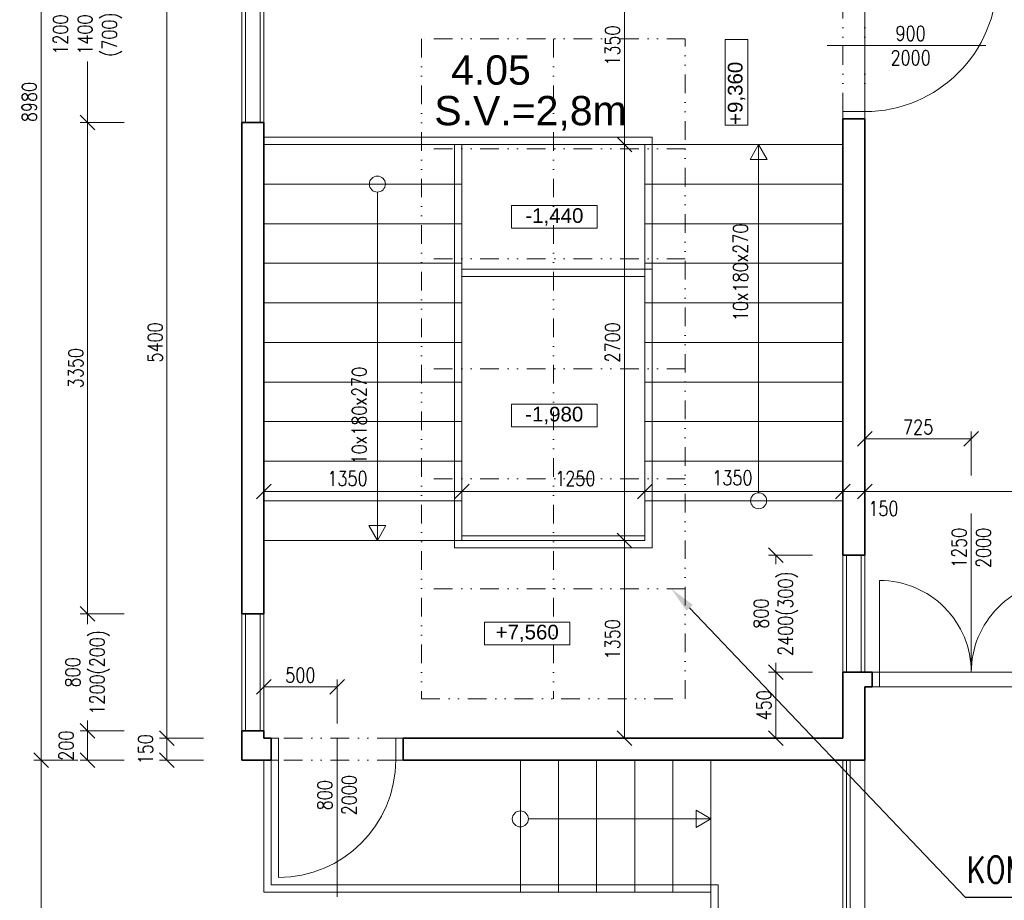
# Model space of a CAD drawing. Header units: millimetres. Extents: x -485339 to 350584, y -1189936 to 0.
# Tile 228 of 256: x -76119 to -69405, y -723233 to -717226. Entities that reach past the tile are written whole.
import ezdxf
from ezdxf import colors
from ezdxf.entities.mleader import LeaderData, LeaderLine
from ezdxf.math import Vec2, Vec3

# ---------------------------------------------------------------- set-up
doc = ezdxf.new("R2010")
doc.units = ezdxf.units.MM
doc.header["$LTSCALE"] = 10
doc.linetypes.add('DASHDOT', pattern=[25.4, 12.7, -6.35, 0, -6.35])
doc.linetypes.add('DĚLICÍ2', pattern=[15.875, 6.35, -3.175, 0, -3.175, 0, -3.175])
doc.layers.get('Defpoints').update_dxf_attribs({"color": 201})
for name, color, linetype, lineweight, true_color in [('BOUR_DVEŘE', 7, 'Continuous', 18, 0xdba400), ('BOUR_OBV.PLÁŠT', 7, 'Continuous', 18, 0xdba400), ('BOUR_OKNA', 7, 'Continuous', 18, 0xdba400), ('BOURÁNÍ_POPIS', 7, 'Continuous', 18, 0xdba400)]:
    doc.layers.add(name, color=color, linetype=linetype, lineweight=lineweight, true_color=true_color)
for name, color, linetype, lineweight in [('St__otvory_dveře', 40, 'Continuous', 18), ('St_ker_obklad', 250, 'DASHDOT', 35), ('St_kóty', 132, 'Continuous', 18), ('St_otvory_okna', 40, 'Continuous', 18), ('St_plocha_místnosti', 250, 'Continuous', 18), ('St_popis', 250, 'Continuous', 18), ('St_popis_otvory', 40, 'Continuous', 18), ('St_čáry_obrys', 5, 'Continuous', 35), ('St_čáry_osy', 250, 'DASHDOT', 18), ('St_čáry_plné', 250, 'Continuous', 18)]:
    doc.layers.add(name, color=color, linetype=linetype, lineweight=lineweight)
doc.layers.add('St_plocha_místn', color=140, linetype='Continuous', lineweight=18, plot=False)
doc.styles.add('1_50', font='arial.ttf', dxfattribs={"height": 100})
doc.styles.add('Andy', font='arial.ttf')
doc.styles.get("Standard").update_dxf_attribs({"font": 'simplex.shx', "width": 0.8})
doc.linetypes.add('ZIGZAG', pattern='A,0.00254,-5.08,[131,ltypeshp.shx,S=5.08,R=0,X=-5.08,Y=0],-10.16,[131,ltypeshp.shx,S=5.08,R=180,X=5.08,Y=0],-5.08', length=20.32254)
doc.dimstyles.new('stavebníM100', dxfattribs={"dimtxt": 165, "dimasz": 170, "dimexe": 150, "dimexo": 100, "dimgap": 30, "dimtad": 1, "dimdec": 0, "dimtxsty": 'Standard', "dimblk": 'OBLIQUE', "dimcen": -2.5, "dimdle": 150, "dimclrd": 256, "dimclre": 256, "dimclrt": 256, "dimadec": 4, "dimazin": 0, "dimtfac": 1, "dimtdec": 0, "dimtmove": 2, "dimatfit": 3, "dimldrblk": 'OBLIQUE', "dimfxl": 400, "dimfxlon": 1, "dimlwd": -1, "dimlwe": -1, "dimarcsym": 0})
doc.dimstyles.new('stavebníM50 vnitřní', dxfattribs={"dimtxt": 100, "dimasz": 100, "dimexe": 50, "dimexo": 100, "dimgap": 30, "dimtad": 1, "dimdec": 0, "dimtxsty": 'Standard', "dimblk": 'OBLIQUE', "dimcen": 2.5, "dimclrd": 256, "dimclre": 256, "dimclrt": 256, "dimadec": 0, "dimazin": 0, "dimtfac": 1, "dimtdec": 0, "dimtmove": 2, "dimatfit": 2, "dimldrblk": 'OBLIQUE', "dimfxl": 250, "dimfxlon": 1, "dimlwd": -1, "dimlwe": -1, "dimarcsym": 0})

# ---------------------------------------------------------------- blocks, each defined once
blk = doc.blocks.new('G$CCBB459BE')
at = {"layer": 'St__otvory_dveře', "color": 0, "ltscale": 2}
for points in [[(50, 100.8), (50, 725.8)], [(1300, 100.8), (1300, 725.8)]]:
    blk.add_lwpolyline(points, dxfattribs=at)
at = {"layer": 'St__otvory_dveře', "ltscale": 2}
for points in [[(50, 100), (0, 100), (0, 0), (50, 0)], [(1350, 100.8), (1300, 100.8), (1300, 0.8), (1350, 0.8)]]:
    blk.add_lwpolyline(points, close=True, dxfattribs=at)
at = {"layer": 'St__otvory_dveře', "linetype": 'DĚLICÍ2', "ltscale": 2}
for points in [[(50, 100), (1300, 100.8)], [(50, 0), (1300, 0.8)]]:
    blk.add_lwpolyline(points, dxfattribs=at)
at = {"layer": 'St__otvory_dveře', "color": 0, "ltscale": 2}
for centre, start, end in [((50, 100.8), 359.96305, 90), ((1300, 100.8), 90, 180.03695)]:
    blk.add_arc(centre, 625, start, end, dxfattribs=at)
blk = doc.blocks.new('G$CD8DE4D11')
at = {"layer": 'St__otvory_dveře', "ltscale": 2}
for points in [[(-150, -50), (-150, 0), (0, 0), (0, -50)], [(-150.8, -1000), (-150.8, -950), (-0.8, -950), (-0.8, -1000)]]:
    blk.add_lwpolyline(points, close=True, dxfattribs=at)
at = {"layer": 'St__otvory_dveře', "linetype": 'DĚLICÍ2', "ltscale": 2}
for points in [[(-150, -50), (-150.8, -950)], [(0, -50), (-0.8, -950)]]:
    blk.add_lwpolyline(points, dxfattribs=at)
at = {"layer": 'St__otvory_dveře', "color": 0, "ltscale": 2}
blk.add_lwpolyline([(-150.8, -950), (-1050.8, -950)], dxfattribs=at)
blk.add_arc((-150.8, -950), 900, 90, 180, dxfattribs=at)
blk = doc.blocks.new('G$CD3821618')
at = {"layer": 'St__otvory_dveře', "ltscale": 2}
for points in [[(-150, -50), (-150, 0), (0, 0), (0, -50)], [(-150.8, -900), (-150.8, -850), (-0.8, -850), (-0.8, -900)]]:
    blk.add_lwpolyline(points, close=True, dxfattribs=at)
at = {"layer": 'St__otvory_dveře', "linetype": 'DĚLICÍ2', "ltscale": 2}
for points in [[(-150, -50), (-150.8, -850)], [(0, -50), (-0.8, -850)]]:
    blk.add_lwpolyline(points, dxfattribs=at)
at = {"layer": 'St__otvory_dveře', "ltscale": 2}
blk.add_lwpolyline([(-150.8, -850), (-950.8, -850)], dxfattribs=at)
blk.add_arc((-150.8, -850), 800, 90, 180, dxfattribs=at)
blk = doc.blocks.new('G$C94846F24')
at = {"layer": 'St_čáry_osy', "color": 0, "linetype": 'ByBlock', "ltscale": 2}
blk.add_lwpolyline([(-900, -4500), (900, -4500), (900, 0), (-900, 0)], close=True, dxfattribs=at)
at = {"layer": 'St_čáry_osy', "color": 0, "linetype": 'ByBlock', "lineweight": -2, "ltscale": 2}
for points in [[(0, 0), (0, -4500)], [(900, -750), (-900, -750)], [(900, -1500), (-900, -1500)], [(900, -2250), (-900, -2250)], [(900, -3000), (-900, -3000)], [(900, -3750), (-900, -3750)]]:
    blk.add_lwpolyline(points, dxfattribs=at)
blk = doc.blocks.new('_OBLIQUE')
at = {"color": 0, "linetype": 'ByBlock'}
blk.add_line((-0.5, -0.5), (0.5, 0.5), dxfattribs=at)
blk = doc.blocks.new('*D5319')
at = {"layer": 'Defpoints', "color": 0}
for p in [(-74579.9, -716727.8), (-75656.6, -717927.8), (-74604.9, -717927.8)]:
    blk.add_point(p, dxfattribs=at)
at = {"layer": 'St_kóty'}
for p, q in [((-75406.6, -716727.8), (-75706.6, -716727.8)), ((-75656.6, -716727.8), (-75656.6, -717143.5)), ((-75656.6, -717927.8), (-75656.6, -717512)), ((-75406.6, -717927.8), (-75706.6, -717927.8))]:
    blk.add_line(p, q, dxfattribs=at)
at = {"layer": 'St_kóty', "linetype": 'ByBlock', "xscale": 100, "yscale": 100, "zscale": 100}
for p, rotation in [((-75656.6, -716727.8), 90), ((-75656.6, -717927.8), 270)]:
    blk.add_blockref('_OBLIQUE', p, dxfattribs=dict(at, rotation=rotation))
at = {"layer": 'St_kóty', "insert": (-75656.6, -717327.8), "char_height": 100, "attachment_point": 5, "rotation": 90}
blk.add_mtext('1200\\P1400\\P(700)', dxfattribs=at)
blk = doc.blocks.new('*D5320')
at = {"layer": 'Defpoints', "color": 0}
for p in [(-74604.9, -717927.8), (-75656.6, -721278.2), (-74604.9, -721278.2)]:
    blk.add_point(p, dxfattribs=at)
at = {"layer": 'St_kóty'}
for p, q in [((-75406.6, -717927.8), (-75706.6, -717927.8)), ((-75656.6, -717927.8), (-75656.6, -721278.2)), ((-75406.6, -721278.2), (-75706.6, -721278.2))]:
    blk.add_line(p, q, dxfattribs=at)
at = {"layer": 'St_kóty', "linetype": 'ByBlock', "xscale": 100, "yscale": 100, "zscale": 100}
for p, rotation in [((-75656.6, -717927.8), 90), ((-75656.6, -721278.2), 270)]:
    blk.add_blockref('_OBLIQUE', p, dxfattribs=dict(at, rotation=rotation))
at = {"layer": 'St_kóty', "insert": (-75736.6, -719603), "char_height": 100, "attachment_point": 5, "rotation": 90}
blk.add_mtext('3350', dxfattribs=at)
blk = doc.blocks.new('*D5321')
at = {"layer": 'Defpoints', "color": 0}
for p in [(-74604.9, -721278.2), (-75656.6, -722078.2), (-74604.9, -722078.2)]:
    blk.add_point(p, dxfattribs=at)
at = {"layer": 'St_kóty'}
for p, q in [((-75406.6, -721278.2), (-75706.6, -721278.2)), ((-75656.6, -721278.2), (-75656.6, -721349.2)), ((-75656.6, -722078.2), (-75656.6, -722007.2)), ((-75406.6, -722078.2), (-75706.6, -722078.2))]:
    blk.add_line(p, q, dxfattribs=at)
at = {"layer": 'St_kóty', "linetype": 'ByBlock', "xscale": 100, "yscale": 100, "zscale": 100}
for p, rotation in [((-75656.6, -721278.2), 90), ((-75656.6, -722078.2), 270)]:
    blk.add_blockref('_OBLIQUE', p, dxfattribs=dict(at, rotation=rotation))
at = {"layer": 'St_kóty', "insert": (-75656.6, -721678.2), "char_height": 100, "attachment_point": 5, "rotation": 90}
blk.add_mtext('800\\P1200(200)', dxfattribs=at)
blk = doc.blocks.new('*D5322')
at = {"layer": 'Defpoints', "color": 0}
for p in [(-74604.9, -722078.2), (-75656.6, -722277.8), (-74604.9, -722277.8)]:
    blk.add_point(p, dxfattribs=at)
at = {"layer": 'St_kóty'}
for p, q in [((-75406.6, -722078.2), (-75706.6, -722078.2)), ((-75656.6, -722078.2), (-75656.6, -722277.8)), ((-75406.6, -722277.8), (-75706.6, -722277.8))]:
    blk.add_line(p, q, dxfattribs=at)
at = {"layer": 'St_kóty', "linetype": 'ByBlock', "xscale": 100, "yscale": 100, "zscale": 100}
for p, rotation in [((-75656.6, -722078.2), 90), ((-75656.6, -722277.8), 270)]:
    blk.add_blockref('_OBLIQUE', p, dxfattribs=dict(at, rotation=rotation))
at = {"layer": 'St_kóty', "insert": (-75801.6, -722178), "char_height": 100, "attachment_point": 5, "rotation": 90}
blk.add_mtext('200', dxfattribs=at)
blk = doc.blocks.new('*D5328')
at = {"layer": 'Defpoints', "color": 0}
for p in [(-74604.9, -716727.8), (-75115.5, -722127.8), (-74454.9, -722127.8)]:
    blk.add_point(p, dxfattribs=at)
at = {"layer": 'St_kóty'}
for p, q in [((-74865.5, -716727.8), (-75165.5, -716727.8)), ((-75115.5, -716727.8), (-75115.5, -722127.8)), ((-74865.5, -722127.8), (-75165.5, -722127.8))]:
    blk.add_line(p, q, dxfattribs=at)
at = {"layer": 'St_kóty', "linetype": 'ByBlock', "xscale": 100, "yscale": 100, "zscale": 100}
for p, rotation in [((-75115.5, -716727.8), 90), ((-75115.5, -722127.8), 270)]:
    blk.add_blockref('_OBLIQUE', p, dxfattribs=dict(at, rotation=rotation))
at = {"layer": 'St_kóty', "insert": (-75195.5, -719427.8), "char_height": 100, "attachment_point": 5, "rotation": 90}
blk.add_mtext('5400', dxfattribs=at)
blk = doc.blocks.new('*D5329')
at = {"layer": 'Defpoints', "color": 0}
for p in [(-74454.9, -722127.8), (-75115.5, -722277.8), (-74604.9, -722277.8)]:
    blk.add_point(p, dxfattribs=at)
at = {"layer": 'St_kóty'}
for p, q in [((-74865.5, -722127.8), (-75165.5, -722127.8)), ((-75115.5, -722127.8), (-75115.5, -722277.8)), ((-74865.5, -722277.8), (-75165.5, -722277.8))]:
    blk.add_line(p, q, dxfattribs=at)
at = {"layer": 'St_kóty', "linetype": 'ByBlock', "xscale": 100, "yscale": 100, "zscale": 100}
for p, rotation in [((-75115.5, -722127.8), 90), ((-75115.5, -722277.8), 270)]:
    blk.add_blockref('_OBLIQUE', p, dxfattribs=dict(at, rotation=rotation))
at = {"layer": 'St_kóty', "insert": (-75260.5, -722202.8), "char_height": 100, "attachment_point": 5, "rotation": 90}
blk.add_mtext('150', dxfattribs=at)
blk = doc.blocks.new('*D5330')
at = {"layer": 'Defpoints', "color": 0}
for p in [(-74604.9, -713297.8), (-75973, -722277.8), (-74604.9, -722277.8)]:
    blk.add_point(p, dxfattribs=at)
at = {"layer": 'St_kóty'}
for p, q in [((-75723, -713297.8), (-76023, -713297.8)), ((-75973, -713297.8), (-75973, -722277.8)), ((-75723, -722277.8), (-76023, -722277.8))]:
    blk.add_line(p, q, dxfattribs=at)
at = {"layer": 'St_kóty', "linetype": 'ByBlock', "xscale": 100, "yscale": 100, "zscale": 100}
for p, rotation in [((-75973, -713297.8), 90), ((-75973, -722277.8), 270)]:
    blk.add_blockref('_OBLIQUE', p, dxfattribs=dict(at, rotation=rotation))
at = {"layer": 'St_kóty', "insert": (-76053, -717787.8), "char_height": 100, "attachment_point": 5, "rotation": 90}
blk.add_mtext('8980', dxfattribs=at)
blk = doc.blocks.new('*D5332')
at = {"layer": 'Defpoints', "color": 0}
for p in [(-70963.6, -720877.8), (-70212.1, -720877.8), (-70212.1, -721677.8)]:
    blk.add_point(p, dxfattribs=at)
at = {"layer": 'St_kóty'}
for p, q in [((-70713.6, -720877.8), (-71013.6, -720877.8)), ((-70963.6, -720877.8), (-70963.6, -720941.1)), ((-70963.6, -721677.8), (-70963.6, -721614.4)), ((-70713.6, -721677.8), (-71013.6, -721677.8))]:
    blk.add_line(p, q, dxfattribs=at)
at = {"layer": 'St_kóty', "linetype": 'ByBlock', "xscale": 100, "yscale": 100, "zscale": 100}
for p, rotation in [((-70963.6, -720877.8), 90), ((-70963.6, -721677.8), 270)]:
    blk.add_blockref('_OBLIQUE', p, dxfattribs=dict(at, rotation=rotation))
at = {"layer": 'St_kóty', "insert": (-70963.6, -721277.8), "char_height": 100, "attachment_point": 5, "rotation": 90}
blk.add_mtext('800\\P2400(300)', dxfattribs=at)
blk = doc.blocks.new('*D5333')
at = {"layer": 'Defpoints', "color": 0}
for p in [(-70504.9, -721677.8), (-70963.6, -722127.8), (-70504.9, -722127.8)]:
    blk.add_point(p, dxfattribs=at)
at = {"layer": 'St_kóty'}
for p, q in [((-70713.6, -721677.8), (-71013.6, -721677.8)), ((-70963.6, -721677.8), (-70963.6, -722127.8)), ((-70713.6, -722127.8), (-71013.6, -722127.8))]:
    blk.add_line(p, q, dxfattribs=at)
at = {"layer": 'St_kóty', "linetype": 'ByBlock', "xscale": 100, "yscale": 100, "zscale": 100}
for p, rotation in [((-70963.6, -721677.8), 90), ((-70963.6, -722127.8), 270)]:
    blk.add_blockref('_OBLIQUE', p, dxfattribs=dict(at, rotation=rotation))
at = {"layer": 'St_kóty', "insert": (-71043.6, -721902.8), "char_height": 100, "attachment_point": 5, "rotation": 90}
blk.add_mtext('450', dxfattribs=at)
blk = doc.blocks.new('*D5340')
at = {"layer": 'Defpoints', "color": 0}
for p in [(-73104.9, -720443.8), (-73104.9, -720777.8), (-74454.9, -722127.8)]:
    blk.add_point(p, dxfattribs=at)
at = {"layer": 'St_kóty'}
for p, q in [((-74454.9, -720693.8), (-74454.9, -720393.8)), ((-74454.9, -720443.8), (-73104.9, -720443.8)), ((-73104.9, -720677.8), (-73104.9, -720393.8))]:
    blk.add_line(p, q, dxfattribs=at)
at = {"layer": 'St_kóty', "linetype": 'ByBlock', "xscale": 100, "yscale": 100, "zscale": 100, "rotation": 180}
blk.add_blockref('_OBLIQUE', (-74454.9, -720443.8), dxfattribs=at)
at = {"layer": 'St_kóty', "linetype": 'ByBlock', "xscale": 100, "yscale": 100, "zscale": 100}
blk.add_blockref('_OBLIQUE', (-73104.9, -720443.8), dxfattribs=at)
at = {"layer": 'St_kóty', "insert": (-73883.6, -720355.1), "char_height": 100, "attachment_point": 5}
blk.add_mtext('1350', dxfattribs=at)
blk = doc.blocks.new('*D5341')
at = {"layer": 'Defpoints', "color": 0}
for p in [(-71854.9, -720443.8), (-73104.9, -720777.8), (-71854.9, -720747.8)]:
    blk.add_point(p, dxfattribs=at)
at = {"layer": 'St_kóty'}
for p, q in [((-73104.9, -720677.8), (-73104.9, -720393.8)), ((-73104.9, -720443.8), (-71854.9, -720443.8)), ((-71854.9, -720647.8), (-71854.9, -720393.8))]:
    blk.add_line(p, q, dxfattribs=at)
at = {"layer": 'St_kóty', "linetype": 'ByBlock', "xscale": 100, "yscale": 100, "zscale": 100, "rotation": 180}
blk.add_blockref('_OBLIQUE', (-73104.9, -720443.8), dxfattribs=at)
at = {"layer": 'St_kóty', "linetype": 'ByBlock', "xscale": 100, "yscale": 100, "zscale": 100}
blk.add_blockref('_OBLIQUE', (-71854.9, -720443.8), dxfattribs=at)
at = {"layer": 'St_kóty', "insert": (-72330.2, -720355.2), "char_height": 100, "attachment_point": 5}
blk.add_mtext('1250', dxfattribs=at)
blk = doc.blocks.new('*D5342')
at = {"layer": 'Defpoints', "color": 0}
for p in [(-70504.9, -720443.8), (-71854.9, -720747.8), (-70504.9, -720877.8)]:
    blk.add_point(p, dxfattribs=at)
at = {"layer": 'St_kóty'}
for p, q in [((-71854.9, -720647.8), (-71854.9, -720393.8)), ((-71854.9, -720443.8), (-70504.9, -720443.8)), ((-70504.9, -720693.8), (-70504.9, -720393.8))]:
    blk.add_line(p, q, dxfattribs=at)
at = {"layer": 'St_kóty', "linetype": 'ByBlock', "xscale": 100, "yscale": 100, "zscale": 100, "rotation": 180}
blk.add_blockref('_OBLIQUE', (-71854.9, -720443.8), dxfattribs=at)
at = {"layer": 'St_kóty', "linetype": 'ByBlock', "xscale": 100, "yscale": 100, "zscale": 100}
blk.add_blockref('_OBLIQUE', (-70504.9, -720443.8), dxfattribs=at)
at = {"layer": 'St_kóty', "insert": (-71258.9, -720350.8), "char_height": 100, "attachment_point": 5}
blk.add_mtext('1350', dxfattribs=at)
blk = doc.blocks.new('*D5343')
at = {"layer": 'Defpoints', "color": 0}
for p in [(-72004.9, -720777.8), (-71995.6, -720777.8), (-72004.9, -722127.8)]:
    blk.add_point(p, dxfattribs=at)
at = {"layer": 'St_kóty'}
for p, q in [((-71995.6, -720777.8), (-71945.6, -720777.8)), ((-71995.6, -722127.8), (-71995.6, -720777.8)), ((-71995.6, -722127.8), (-71945.6, -722127.8))]:
    blk.add_line(p, q, dxfattribs=at)
at = {"layer": 'St_kóty', "linetype": 'ByBlock', "xscale": 100, "yscale": 100, "zscale": 100}
for p, rotation in [((-71995.6, -720777.8), 90), ((-71995.6, -722127.8), 270)]:
    blk.add_blockref('_OBLIQUE', p, dxfattribs=dict(at, rotation=rotation))
at = {"layer": 'St_kóty', "insert": (-72075.6, -721452.8), "char_height": 100, "attachment_point": 5, "rotation": 90}
blk.add_mtext('1350', dxfattribs=at)
blk = doc.blocks.new('*D5344')
at = {"layer": 'Defpoints', "color": 0}
for p in [(-71995.6, -718077.8), (-71854.9, -718077.8), (-72004.9, -720777.8)]:
    blk.add_point(p, dxfattribs=at)
at = {"layer": 'St_kóty'}
for p, q in [((-71954.9, -718077.8), (-72045.6, -718077.8)), ((-71995.6, -720777.8), (-71995.6, -718077.8)), ((-71995.6, -720777.8), (-71945.6, -720777.8))]:
    blk.add_line(p, q, dxfattribs=at)
at = {"layer": 'St_kóty', "linetype": 'ByBlock', "xscale": 100, "yscale": 100, "zscale": 100}
for p, rotation in [((-71995.6, -718077.8), 90), ((-71995.6, -720777.8), 270)]:
    blk.add_blockref('_OBLIQUE', p, dxfattribs=dict(at, rotation=rotation))
at = {"layer": 'St_kóty', "insert": (-72075.6, -719427.8), "char_height": 100, "attachment_point": 5, "rotation": 90}
blk.add_mtext('2700', dxfattribs=at)
blk = doc.blocks.new('*D5345')
at = {"layer": 'Defpoints', "color": 0}
for p in [(-71995.6, -716727.8), (-71854.9, -716727.8), (-71854.9, -718077.8)]:
    blk.add_point(p, dxfattribs=at)
at = {"layer": 'St_kóty'}
for p, q in [((-71954.9, -716727.8), (-72045.6, -716727.8)), ((-71995.6, -718077.8), (-71995.6, -716727.8)), ((-71954.9, -718077.8), (-72045.6, -718077.8))]:
    blk.add_line(p, q, dxfattribs=at)
at = {"layer": 'St_kóty', "linetype": 'ByBlock', "xscale": 100, "yscale": 100, "zscale": 100}
for p, rotation in [((-71995.6, -716727.8), 90), ((-71995.6, -718077.8), 270)]:
    blk.add_blockref('_OBLIQUE', p, dxfattribs=dict(at, rotation=rotation))
at = {"layer": 'St_kóty', "insert": (-72075.6, -717402.8), "char_height": 100, "attachment_point": 5, "rotation": 90}
blk.add_mtext('1350', dxfattribs=at)
blk = doc.blocks.new('*D5354')
at = {"layer": 'Defpoints', "color": 0}
for p in [(-70504.9, -720237.8), (-70354.9, -720237.8), (-70354.9, -720443.8)]:
    blk.add_point(p, dxfattribs=at)
at = {"layer": 'St_kóty'}
for p, q in [((-70504.9, -720337.8), (-70504.9, -720493.8)), ((-70354.9, -720337.8), (-70354.9, -720493.8)), ((-70504.9, -720443.8), (-70354.9, -720443.8))]:
    blk.add_line(p, q, dxfattribs=at)
at = {"layer": 'St_kóty', "linetype": 'ByBlock', "xscale": 100, "yscale": 100, "zscale": 100, "rotation": 180}
blk.add_blockref('_OBLIQUE', (-70504.9, -720443.8), dxfattribs=at)
at = {"layer": 'St_kóty', "linetype": 'ByBlock', "xscale": 100, "yscale": 100, "zscale": 100}
blk.add_blockref('_OBLIQUE', (-70354.9, -720443.8), dxfattribs=at)
at = {"layer": 'St_kóty', "insert": (-70229.2, -720559.9), "char_height": 100, "attachment_point": 5}
blk.add_mtext('150', dxfattribs=at)
blk = doc.blocks.new('*D5355')
at = {"layer": 'Defpoints', "color": 0}
for p in [(-70354.9, -720237.8), (-66124.9, -720443.8), (-66124.9, -721677.8)]:
    blk.add_point(p, dxfattribs=at)
at = {"layer": 'St_kóty'}
for p, q in [((-70354.9, -720337.8), (-70354.9, -720493.8)), ((-70354.9, -720443.8), (-66124.9, -720443.8)), ((-66124.9, -720693.8), (-66124.9, -720393.8))]:
    blk.add_line(p, q, dxfattribs=at)
at = {"layer": 'St_kóty', "linetype": 'ByBlock', "xscale": 100, "yscale": 100, "zscale": 100, "rotation": 180}
blk.add_blockref('_OBLIQUE', (-70354.9, -720443.8), dxfattribs=at)
at = {"layer": 'St_kóty', "linetype": 'ByBlock', "xscale": 100, "yscale": 100, "zscale": 100}
blk.add_blockref('_OBLIQUE', (-66124.9, -720443.8), dxfattribs=at)
at = {"layer": 'St_kóty', "insert": (-68239.9, -720363.8), "char_height": 100, "attachment_point": 5}
blk.add_mtext('4230', dxfattribs=at)
blk = doc.blocks.new('*D5362')
at = {"layer": 'Defpoints', "color": 0}
for p in [(-59875.3, 0), (-59875.3, -727049.1), (-70354.9, -727117.8)]:
    blk.add_point(p, dxfattribs=at)
at = {"layer": 'St_kóty'}
for p, q in [((-59875.3, -726799.1), (-59875.3, -727099.1)), ((-70354.9, -727049.1), (-70354.9, -726999.1)), ((-70354.9, -727049.1), (-59875.3, -727049.1))]:
    blk.add_line(p, q, dxfattribs=at)
at = {"layer": 'St_kóty', "linetype": 'ByBlock', "xscale": 100, "yscale": 100, "zscale": 100, "rotation": 180}
blk.add_blockref('_OBLIQUE', (-70354.9, -727049.1), dxfattribs=at)
at = {"layer": 'St_kóty', "linetype": 'ByBlock', "xscale": 100, "yscale": 100, "zscale": 100}
blk.add_blockref('_OBLIQUE', (-59875.3, -727049.1), dxfattribs=at)
at = {"layer": 'St_kóty', "insert": (-65115.1, -726969.1), "char_height": 100, "attachment_point": 5}
blk.add_mtext('10480', dxfattribs=at)
blk = doc.blocks.new('*D5379')
at = {"layer": 'Defpoints', "color": 0}
for p in [(-69629.9, -720084.8), (-70354.9, -720877.8), (-69629.9, -721114.8)]:
    blk.add_point(p, dxfattribs=at)
at = {"layer": 'St_kóty'}
for p, q in [((-70354.9, -720334.8), (-70354.9, -720034.8)), ((-69629.9, -720334.8), (-69629.9, -720034.8)), ((-70354.9, -720084.8), (-69629.9, -720084.8))]:
    blk.add_line(p, q, dxfattribs=at)
at = {"layer": 'St_kóty', "linetype": 'ByBlock', "xscale": 100, "yscale": 100, "zscale": 100, "rotation": 180}
blk.add_blockref('_OBLIQUE', (-70354.9, -720084.8), dxfattribs=at)
at = {"layer": 'St_kóty', "linetype": 'ByBlock', "xscale": 100, "yscale": 100, "zscale": 100}
blk.add_blockref('_OBLIQUE', (-69629.9, -720084.8), dxfattribs=at)
at = {"layer": 'St_kóty', "insert": (-69992.4, -720004.8), "char_height": 100, "attachment_point": 5}
blk.add_mtext('725', dxfattribs=at)
blk = doc.blocks.new('*D5380')
at = {"layer": 'Defpoints', "color": 0}
for p in [(-75973, -722277.8), (-70504.9, -722277.8), (-70504.9, -731957.8)]:
    blk.add_point(p, dxfattribs=at)
at = {"layer": 'St_kóty'}
for p, q in [((-75723, -722277.8), (-76023, -722277.8)), ((-75973, -731957.8), (-75973, -722277.8)), ((-75723, -731957.8), (-76023, -731957.8))]:
    blk.add_line(p, q, dxfattribs=at)
at = {"layer": 'St_kóty', "linetype": 'ByBlock', "xscale": 100, "yscale": 100, "zscale": 100}
for p, rotation in [((-75973, -722277.8), 90), ((-75973, -731957.8), 270)]:
    blk.add_blockref('_OBLIQUE', p, dxfattribs=dict(at, rotation=rotation))
at = {"layer": 'St_kóty', "insert": (-76053, -727117.8), "char_height": 100, "attachment_point": 5, "rotation": 90}
blk.add_mtext('9680', dxfattribs=at)
blk = doc.blocks.new('*D5381')
at = {"layer": 'Defpoints', "color": 0}
for p in [(-74454.9, -721678.2), (-73954.9, -721777), (-73954.9, -722127.4)]:
    blk.add_point(p, dxfattribs=at)
at = {"layer": 'St_kóty'}
for p, q in [((-74454.9, -721777), (-74454.9, -721827)), ((-74454.9, -721777), (-73954.9, -721777)), ((-73954.9, -722027), (-73954.9, -721727))]:
    blk.add_line(p, q, dxfattribs=at)
at = {"layer": 'St_kóty', "linetype": 'ByBlock', "xscale": 100, "yscale": 100, "zscale": 100, "rotation": 180}
blk.add_blockref('_OBLIQUE', (-74454.9, -721777), dxfattribs=at)
at = {"layer": 'St_kóty', "linetype": 'ByBlock', "xscale": 100, "yscale": 100, "zscale": 100}
blk.add_blockref('_OBLIQUE', (-73954.9, -721777), dxfattribs=at)
at = {"layer": 'St_kóty', "insert": (-74204.9, -721697), "char_height": 100, "attachment_point": 5}
blk.add_mtext('500', dxfattribs=at)
blk = doc.blocks.new('*D7830')
at = {"layer": 'Defpoints', "color": 0}
for p in [(-70504.9, 0), (-71854.9, -1049224.1), (-70504.9, -1049224.1)]:
    blk.add_point(p, dxfattribs=at)
at = {"layer": 'St_kóty'}
for p, q in [((-70504.9, -1048824.1), (-70504.9, -1049374.1)), ((-71854.9, -1049124.1), (-71854.9, -1049074.1)), ((-72004.9, -1049224.1), (-70354.9, -1049224.1))]:
    blk.add_line(p, q, dxfattribs=at)
at = {"layer": 'St_kóty', "linetype": 'ByBlock', "xscale": 170, "yscale": 170, "zscale": 170, "rotation": 180}
blk.add_blockref('_OBLIQUE', (-71854.9, -1049224.1), dxfattribs=at)
at = {"layer": 'St_kóty', "linetype": 'ByBlock', "xscale": 170, "yscale": 170, "zscale": 170}
blk.add_blockref('_OBLIQUE', (-70504.9, -1049224.1), dxfattribs=at)
at = {"layer": 'St_kóty', "insert": (-71179.9, -1049111.6), "char_height": 165, "attachment_point": 5}
blk.add_mtext('1350', dxfattribs=at)

msp = doc.modelspace()

# ---------------------------------------------------------------- linework, layer by layer
at = {"layer": 'BOUR_OBV.PLÁŠT', "ltscale": 2}
msp.add_lwpolyline([(-70454.9, -731907.8), (-70454.9, -722277.8), (-70504.9, -722277.8), (-70504.9, -731957.8)], dxfattribs=at)
at = {"layer": 'BOUR_OBV.PLÁŠT', "linetype": 'ZIGZAG', "ltscale": 0.2}
msp.add_lwpolyline([(-70479.9, -731932.8), (-70479.9, -722277.8)], dxfattribs=at)
at = {"layer": 'St_kóty'}
for points in [[(-71308.3, -717945.4), (-71308.3, -717362.2), (-71153, -717362.2), (-71153, -717945.4)], [(-72180.9, -718649.2), (-72764.2, -718649.2), (-72764.2, -718493.8), (-72180.9, -718493.8)], [(-72181.9, -720003.7), (-72765.2, -720003.7), (-72765.2, -719848.4), (-72181.9, -719848.4)], [(-72366.7, -721490.4), (-72950, -721490.4), (-72950, -721335.1), (-72366.7, -721335.1)]]:
    msp.add_lwpolyline(points, close=True, dxfattribs=at)
at = {"layer": 'St_otvory_okna', "ltscale": 2}
for points in [[(-74579.9, -717927.8), (-74579.9, -716727.8)], [(-74479.9, -717927.8), (-74479.9, -716727.8)], [(-70479.9, -721677.8), (-70479.9, -720877.8)], [(-70379.9, -721677.8), (-70379.9, -720877.8)], [(-74579.9, -722078.2), (-74579.9, -721278.2)], [(-74479.9, -722078.2), (-74479.9, -721278.2)]]:
    msp.add_lwpolyline(points, dxfattribs=at)
at = {"layer": 'St_plocha_místn'}
msp.add_lwpolyline([(-66124.9, -721677.8), (-70354.9, -721677.8), (-70354.9, -716707.8), (-66124.9, -716707.8)], close=True, dxfattribs=at)
msp.add_lwpolyline([(-59873.3, -724872.8), (-59873.3, -721827.8), (-59924.9, -721827.8), (-59924.9, -721777.8), (-61289.1, -721777.8), (-61289.1, -722177.8), (-61639.1, -722177.8), (-61639.1, -721777.8), (-68289.1, -721777.8), (-68289.1, -722177.8), (-68639.1, -722177.8), (-68639.1, -721777.8), (-70354.9, -721777.8), (-70354.9, -727647.8)], dxfattribs=at)
at = {"layer": 'St_popis_otvory'}
for points in [[(-70612.2, -717402.8), (-69530.9, -717402.8)], [(-69629.9, -721677), (-69629.9, -720595.7)], [(-73954.9, -723208.7), (-73954.9, -722127.4)]]:
    msp.add_lwpolyline(points, dxfattribs=at)
at = {"layer": 'St_čáry_obrys', "ltscale": 2}
for points in [[(-74604.9, -717927.8), (-74604.9, -721278.2)], [(-74454.9, -717927.8), (-74604.9, -717927.8)], [(-74454.9, -721278.2), (-74454.9, -717927.8)], [(-70504.9, -717902.8), (-70504.9, -720877.8)], [(-70504.9, -717902.8), (-70354.9, -717902.8)], [(-70354.9, -717902.8), (-70354.9, -720877.8)], [(-70354.9, -720877.8), (-70504.9, -720877.8)], [(-74454.9, -721278.2), (-74604.9, -721278.2)], [(-70504.9, -721677.8), (-70504.9, -722127.8)], [(-70304.9, -721677.8), (-70504.9, -721677.8)], [(-70304.9, -721677.8), (-70304.9, -721777.8)], [(-70354.9, -721777.8), (-70354.9, -721777.8)], [(-70354.9, -722277.8), (-70354.9, -721777.8)], [(-70304.9, -721777.8), (-70354.9, -721777.8)], [(-74454.9, -722078.2), (-74604.9, -722078.2)], [(-74604.9, -722078.2), (-74604.9, -722277.8)], [(-74454.9, -722127.8), (-74454.9, -722078.2)], [(-74404.9, -722127.8), (-74454.9, -722127.8)], [(-74404.9, -722277.8), (-74404.9, -722127.8)], [(-70504.9, -722127.8), (-73504.9, -722127.8)], [(-73504.9, -722277.8), (-73504.9, -722127.8)], [(-74404.9, -722277.8), (-74604.9, -722277.8)], [(-70354.9, -722277.8), (-73504.9, -722277.8)]]:
    msp.add_lwpolyline(points, dxfattribs=at)
at = {"layer": 'St_čáry_plné', "ltscale": 2}
for points in [[(-74604.9, -717927.8), (-74604.9, -716727.8)], [(-74454.9, -716727.8), (-74454.9, -717927.8)], [(-71804.9, -718027.8), (-74454.9, -718027.8)], [(-71804.9, -718027.8), (-71804.9, -720827.8)], [(-70504.9, -718077.8), (-74454.9, -718077.8)], [(-73154.9, -718077.8), (-73154.9, -720827.8)], [(-73104.9, -718077.8), (-73104.9, -720777.8)], [(-71854.9, -718077.8), (-71854.9, -720777.8)], [(-71079.9, -720453.2), (-71079.9, -718077.8)], [(-73104.9, -718347.8), (-74454.9, -718347.8)], [(-70504.9, -718347.8), (-71854.9, -718347.8)], [(-73679.9, -718402.3), (-73679.9, -720777.8)], [(-73104.9, -718617.8), (-74454.9, -718617.8)], [(-70504.9, -718617.8), (-71854.9, -718617.8)], [(-73104.9, -718887.8), (-74454.9, -718887.8)], [(-70504.9, -718887.8), (-71854.9, -718887.8)], [(-71804.9, -718927.8), (-73104.9, -718927.8)], [(-71854.9, -718977.8), (-73104.9, -718977.8)], [(-73104.9, -719157.8), (-74454.9, -719157.8)], [(-70504.9, -719157.8), (-71854.9, -719157.8)], [(-73104.9, -719427.8), (-74454.9, -719427.8)], [(-70504.9, -719427.8), (-71854.9, -719427.8)], [(-73104.9, -719697.8), (-74454.9, -719697.8)], [(-70504.9, -719697.8), (-71854.9, -719697.8)], [(-73104.9, -719967.8), (-74454.9, -719967.8)], [(-70504.9, -719967.8), (-71854.9, -719967.8)], [(-73104.9, -720237.8), (-74454.9, -720237.8)], [(-70504.9, -720237.8), (-71854.9, -720237.8)], [(-73104.9, -720507.8), (-74454.9, -720507.8)], [(-70504.9, -720507.8), (-71854.9, -720507.8)], [(-73104.9, -720777.8), (-74454.9, -720777.8)], [(-71854.9, -720747.8), (-73104.9, -720747.8)], [(-71854.9, -720777.8), (-73104.9, -720777.8)], [(-71804.9, -720827.8), (-73154.9, -720827.8)], [(-70504.9, -721677.8), (-70504.9, -720877.8)], [(-70354.9, -720877.8), (-70354.9, -721677.8)], [(-74604.9, -722078.2), (-74604.9, -721278.2)], [(-74454.9, -721278.2), (-74454.9, -722078.2)], [(-74454.9, -723177.8), (-74454.9, -722277.8)], [(-74404.9, -723127.8), (-74404.9, -722277.8)], [(-72704.9, -723177.8), (-72704.9, -722277.8)], [(-72444.9, -723177.8), (-72444.9, -722277.8)], [(-72184.9, -723177.8), (-72184.9, -722277.8)], [(-71924.9, -723177.8), (-71924.9, -722277.8)], [(-71664.9, -723177.8), (-71664.9, -722277.8)], [(-71404.9, -723177.8), (-71404.9, -722277.8)], [(-70354.9, -722277.8), (-70354.9, -727647.8)], [(-72650.3, -722677.8), (-71404.9, -722677.8)], [(-74404.9, -723127.8), (-71354.9, -723127.8), (-71354.9, -730212.8), (-74360.1, -730212.8)], [(-74454.9, -723177.8), (-71404.9, -723177.8), (-71404.9, -730162.8), (-74360.1, -730162.8)]]:
    msp.add_lwpolyline(points, dxfattribs=at)
for points in [[(-71079.9, -718077.8), (-71138.5, -718179.2), (-71021.3, -718179.2)], [(-73679.9, -720777.8), (-73738.5, -720676.3), (-73621.3, -720676.3)], [(-71404.9, -722677.8), (-71506.3, -722619.2), (-71506.3, -722736.3)]]:
    msp.add_lwpolyline(points, close=True, dxfattribs=at)
for centre in [(-73679.9, -718347.8), (-71079.9, -720507.8), (-72704.9, -722677.8)]:
    msp.add_circle(centre, 54.6, dxfattribs=at)

# ---------------------------------------------------------------- block references
at = {"layer": 'BOUR_DVEŘE', "ltscale": 2, "rotation": 180}
msp.add_blockref('G$CD8DE4D11', (-70505.7, -717902.7), dxfattribs=at)
at = {"layer": 'BOUR_DVEŘE', "ltscale": 2}
msp.add_blockref('G$CCBB459BE', (-70304.9, -721777.8), dxfattribs=at)
at = {"layer": 'BOUR_OKNA', "linetype": 'DĚLICÍ2', "ltscale": 2}
msp.add_blockref('G$C94846F24', (-72479.9, -717357.8), dxfattribs=at)
at = {"layer": 'St_ker_obklad', "ltscale": 2, "xscale": -1, "rotation": 270}
msp.add_blockref('G$CD3821618', (-73504.9, -722127), dxfattribs=at)

# ---------------------------------------------------------------- texts
at = {"layer": 'St_kóty', "insert": (-71230.7, -717728.8), "char_height": 100, "attachment_point": 5, "rotation": 90, "style": '1_50'}
msp.add_mtext_dynamic_manual_height_columns('+9,360', width=890.536, gutter_width=500, heights=[0], dxfattribs=at).dxf.set("width", 1040.536)
at = {"layer": 'St_kóty', "char_height": 100, "attachment_point": 5, "style": '1_50'}
for s, insert in [('-1,440', (-72472.6, -718571.5)), ('-1,980', (-72473.6, -719926.1)), ('+7,560', (-72658.3, -721412.7))]:
    msp.add_mtext_dynamic_manual_height_columns(s, width=890.536, gutter_width=500, heights=[0], dxfattribs=dict(at, insert=insert))
at = {"layer": 'St_plocha_místnosti', "ltscale": 2, "style": 'Andy'}
for s, p in [('4.05', (-73177.2, -717669.4)), ('S.V.=2,8m', (-73291.6, -717946.3))]:
    msp.add_text(s, height=200, dxfattribs=at).set_placement(p)
at = {"layer": 'St_popis', "ltscale": 2, "width": 0.8}
for p in [(-71152.8, -719282.1), (-73752.8, -720259.2)]:
    msp.add_text('10x180x270', height=100, rotation=90, dxfattribs=at).set_placement(p)
at = {"layer": 'St_popis_otvory', "insert": (-70043.7, -717402.8), "char_height": 100, "width": 1342.526, "attachment_point": 5}
msp.add_mtext('900\\P2000', dxfattribs=at)
at = {"layer": 'St_popis_otvory', "char_height": 100, "width": 1342.526, "attachment_point": 5, "rotation": 90}
for s, insert in [('1250\\P2000', (-69629.9, -720829.3)), ('800\\P2000', (-73954.9, -722516.2))]:
    msp.add_mtext(s, dxfattribs=dict(at, insert=insert))

# ---------------------------------------------------------------- dimensions: what is measured, and where the dimension line sits
at = {"layer": 'St_kóty'}
dim = msp.add_linear_dim(base=(-70504.9, -1049224.1), p1=(-71854.9, -1049224.1), p2=(-70504.9, 0), dimstyle='stavebníM100', override={"dimtxsty": 'Standard', "dimldrblk": 'OBLIQUE'}, dxfattribs=at)
dim.commit()
dim.dimension.update_dxf_attribs({"geometry": '*D7830', "text_midpoint": (-71179.9, -1049111.6)})
for base, p1, p2, picture, middle in [((-59875.3, -727049.1), (-70354.9, -727117.8), (-59875.3, 0), '*D5362', (-65115.1, -726969.1)), ((-69629.9, -720084.8), (-70354.9, -720877.8), (-69629.9, -721114.8), '*D5379', (-69992.4, -720004.8)), ((-66124.9, -720443.8), (-70354.9, -720237.8), (-66124.9, -721677.8), '*D5355', (-68239.9, -720363.8)), ((-73954.9, -721777), (-74454.9, -721678.2), (-73954.9, -722127.4), '*D5381', (-74204.9, -721697))]:
    dim = msp.add_linear_dim(base=base, p1=p1, p2=p2, dimstyle='stavebníM50 vnitřní', dxfattribs=at)
    dim.commit()
    dim.dimension.update_dxf_attribs({"geometry": picture, "text_midpoint": middle})
for base, p1, p2, picture, middle in [((-75973, -722277.8), (-74604.9, -713297.8), (-74604.9, -722277.8), '*D5330', (-76053, -717787.8)), ((-75115.5, -722127.8), (-74604.9, -716727.8), (-74454.9, -722127.8), '*D5328', (-75195.5, -719427.8)), ((-71995.6, -716727.8), (-71854.9, -718077.8), (-71854.9, -716727.8), '*D5345', (-72075.6, -717402.8)), ((-75656.6, -721278.2), (-74604.9, -717927.8), (-74604.9, -721278.2), '*D5320', (-75736.6, -719603)), ((-71995.6, -718077.8), (-72004.9, -720777.8), (-71854.9, -718077.8), '*D5344', (-72075.6, -719427.8)), ((-71995.6, -720777.8), (-72004.9, -722127.8), (-72004.9, -720777.8), '*D5343', (-72075.6, -721452.8)), ((-70963.6, -722127.8), (-70504.9, -721677.8), (-70504.9, -722127.8), '*D5333', (-71043.6, -721902.8)), ((-75656.6, -722277.8), (-74604.9, -722078.2), (-74604.9, -722277.8), '*D5322', (-75801.6, -722178)), ((-75115.5, -722277.8), (-74454.9, -722127.8), (-74604.9, -722277.8), '*D5329', (-75260.5, -722202.8)), ((-75973, -722277.8), (-70504.9, -731957.8), (-70504.9, -722277.8), '*D5380', (-76053, -727117.8))]:
    dim = msp.add_linear_dim(base=base, p1=p1, p2=p2, angle=90, dimstyle='stavebníM50 vnitřní', dxfattribs=at)
    dim.commit()
    dim.dimension.update_dxf_attribs({"geometry": picture, "text_midpoint": middle})
for base, p1, p2, text, picture, middle in [((-75656.6, -717927.8), (-74579.9, -716727.8), (-74604.9, -717927.8), '<>\\P1400\\P(700)', '*D5319', (-75656.6, -717327.8)), ((-70963.6, -720877.8), (-70212.1, -721677.8), (-70212.1, -720877.8), '<>\\P2400(300)', '*D5332', (-70963.6, -721277.8)), ((-75656.6, -722078.2), (-74604.9, -721278.2), (-74604.9, -722078.2), '<>\\P1200(200)', '*D5321', (-75656.6, -721678.2))]:
    dim = msp.add_linear_dim(base=base, p1=p1, p2=p2, angle=90, text=text, dimstyle='stavebníM50 vnitřní', override={"dimtxsty": 'Standard'}, dxfattribs=at)
    dim.commit()
    dim.dimension.update_dxf_attribs({"geometry": picture, "text_midpoint": middle, "dimtype": 160})
for base, p1, p2, picture, middle in [((-70354.9, -720443.8), (-70504.9, -720237.8), (-70354.9, -720237.8), '*D5354', (-70229.2, -720559.9)), ((-73104.9, -720443.8), (-74454.9, -722127.8), (-73104.9, -720777.8), '*D5340', (-73883.6, -720355.1)), ((-71854.9, -720443.8), (-73104.9, -720777.8), (-71854.9, -720747.8), '*D5341', (-72330.2, -720355.2)), ((-70504.9, -720443.8), (-71854.9, -720747.8), (-70504.9, -720877.8), '*D5342', (-71258.9, -720350.8))]:
    dim = msp.add_linear_dim(base=base, p1=p1, p2=p2, dimstyle='stavebníM50 vnitřní', dxfattribs=at)
    dim.commit()
    dim.dimension.update_dxf_attribs({"geometry": picture, "text_midpoint": middle, "dimtype": 160})

# ---------------------------------------------------------------- leaders
at = {"layer": 'BOURÁNÍ_POPIS'}
ml = msp.add_multileader_mtext('Standard', dxfattribs=at)
ml.set_content('KOMPLETNÍ DEMONTÁŽ SVĚTLÍKŮ VČETNĚ VÝPLNĚ')
ml.set_leader_properties()
ml.build(insert=Vec2(0, 0))
ml.multileader.update_dxf_attribs({"text_left_attachment_type": 6, "text_right_attachment_type": 6, "arrow_head_size": 180})
ctx = ml.context
ctx.base_point, ctx.char_height, ctx.arrow_head_size, ctx.plane_origin = Vec3(-69663.4, -723211), 180, 180, Vec3(-68873.1, -722246.6)
ctx.left_attachment, ctx.right_attachment = 6, 6
notes = []
notes.append((ctx, [(0, (1, 1, 0), (-69671.4, -723211), (1, 0), 8, [(0, [(-71675, -721107.8)], 0, [])])]))
ctx.mtext.insert, ctx.mtext.flow_direction = Vec3(-69661.4, -722933.2), 5
for ctx, leaders in notes:
    for number, flags, end, landing, length, lines in leaders:
        leader = LeaderData()
        leader.index, (leader.has_last_leader_line, leader.has_dogleg_vector, leader.attachment_direction) = number, flags
        leader.last_leader_point, leader.dogleg_vector, leader.dogleg_length = Vec3(end), Vec3(landing), length
        for number, points, colour, breaks in lines:
            line = LeaderLine()
            line.index, line.vertices, line.color, line.breaks = number, Vec3.list(points), colors.encode_raw_color(colour), breaks
            leader.lines.append(line)
        ctx.leaders.append(leader)

doc.saveas('drawing.dxf')
